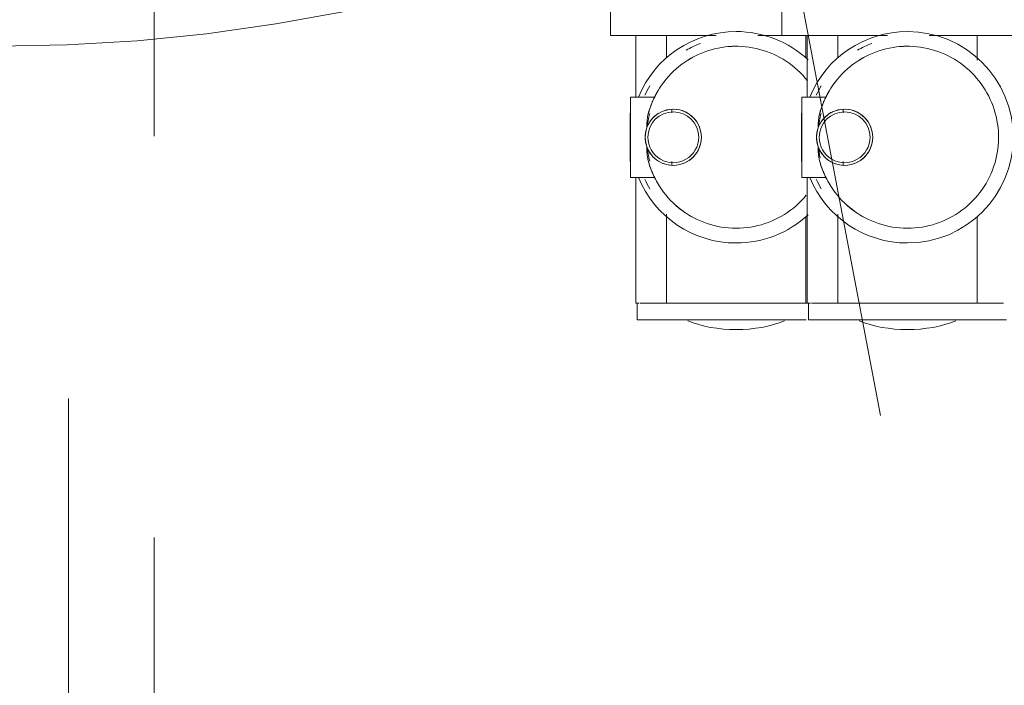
# Model space of a CAD drawing. Header units: millimetres. Extents: x 25873 to 52219, y 4748 to 39565.
# Tile 55 of 85: x 33461 to 33645, y 37769 to 37893. Entities that reach past the tile are written whole.
import ezdxf

# ---------------------------------------------------------------- set-up
doc = ezdxf.new("R2010")
doc.units = ezdxf.units.MM
doc.linetypes.add('ADSK_Скрыто', pattern=[300, 150, -150])
doc.linetypes.add('ADSK_Штриховая_ш3 п1_5', pattern=[225, 150, -75])
for name, color, linetype, lineweight in [('A-DETL-____-HDLN', 90, 'ADSK_Скрыто', 9), ('A-DETL-____-MBND', 5, 'ADSK_Штриховая_ш3 п1_5', 20), ('M-EQPM-___-IDEN', 50, 'Continuous', 20), ('M-EQPM-____-OTLN', 50, 'Continuous', 20)]:
    doc.layers.add(name, color=color, linetype=linetype, lineweight=lineweight)

# ---------------------------------------------------------------- blocks, each defined once
blk = doc.blocks.new('ADSK_Коллектор с регулирующими клапанами и расходомерами - N5-1658201-В_Этаж 01_Отопление')
at = {"layer": 'M-EQPM-____-OTLN'}
for p, q in [((262, -14.5), (262, -18.5)), ((312, -22.45), (312, -18.06)), ((315.1, -54.5), (315.1, -17.5)), ((262, -18.5), (262, -31.94)), ((266.61, -23), (262, -23)), ((312, -23), (295.78, -23)), ((312, -22.45), (312, -23)), ((312, -24), (312, -23)), ((312, -24), (312, -48)), ((262, -39.76), (262, -53)), ((262, -49), (266.14, -49)), ((275.79, -48), (276.45, -48)), ((285.55, -48), (286.21, -48)), ((295.39, -49), (312, -49)), ((312, -49), (312, -48)), ((312, -49), (312, -49.55)), ((312, -53.94), (312, -49.55)), ((273.5, -51.26), (273.5, -55.75)), ((288.5, -55.75), (288.5, -51.26)), ((262, -59.5), (262, -53)), ((273.5, -54.27), (273.5, -52.38)), ((288.5, -52.38), (288.5, -54.27)), ((262, -54.75), (273.55, -54.75)), ((266.14, -55), (262, -55)), ((273.5, -54.27), (273.5, -55.75)), ((288.45, -54.75), (312, -54.75)), ((288.5, -54.27), (288.5, -55.75)), ((312, -55), (295.78, -55)), ((312, -54.75), (312, -54.15)), ((312, -54.5), (315.1, -54.5)), ((312, -54.75), (312, -55)), ((312, -56), (312, -55)), ((315.1, -86.5), (315.1, -54.92)), ((273.5, -55.75), (288.5, -55.75)), ((276.5, -55.8), (276.65, -55.8)), ((276.5, -55.8), (285.5, -55.8)), ((285.35, -55.8), (285.5, -55.8)), ((312, -56), (312, -80)), ((250, -59.5), (262, -59.5)), ((262, -59.5), (262, -63.94)), ((262, -71.76), (262, -85)), ((275.79, -80), (276.45, -80)), ((285.55, -80), (286.21, -80)), ((312, -81), (312, -80)), ((262, -81), (266.22, -81)), ((295.39, -81), (312, -81)), ((312, -81), (312, -81.55)), ((312, -85.94), (312, -81.55)), ((273.5, -83.26), (273.5, -87.75)), ((273.5, -86.27), (273.5, -84.38)), ((288.5, -87.75), (288.5, -83.26)), ((288.5, -84.38), (288.5, -86.27)), ((262, -91.5), (262, -85)), ((273.5, -86.27), (273.5, -87.75)), ((288.5, -86.27), (288.5, -87.75)), ((312, -86.75), (312, -86.15)), ((262, -86.75), (273.55, -86.75)), ((273.5, -87.75), (288.5, -87.75)), ((276.5, -87.8), (276.65, -87.8)), ((276.5, -87.8), (285.5, -87.8)), ((285.35, -87.8), (285.5, -87.8)), ((288.45, -86.75), (312, -86.75)), ((312, -86.5), (315.1, -86.5)), ((250, -91.5), (262, -91.5))]:
    blk.add_line(p, q, dxfattribs=at)
at = {"layer": 'M-EQPM-____-OTLN', "flags": 128}
for points in [[(298, -36), (297.99, -35.32), (297.95, -34.64), (297.88, -33.96), (297.78, -33.29), (297.66, -32.62), (297.51, -31.96), (297.34, -31.3), (297.14, -30.65), (296.91, -30.01), (296.66, -29.38), (296.38, -28.76), (296.08, -28.15), (295.75, -27.55), (295.4, -26.97), (295.03, -26.4), (294.64, -25.85), (294.22, -25.31), (293.78, -24.79), (293.32, -24.29), (292.84, -23.8), (292.35, -23.34), (291.83, -22.9), (291.3, -22.47), (290.75, -22.07), (290.19, -21.69), (289.61, -21.34), (289.01, -21.01), (288.41, -20.7), (287.79, -20.41), (287.16, -20.16), (286.52, -19.92), (285.87, -19.71), (285.22, -19.53), (284.56, -19.38), (283.89, -19.25), (283.22, -19.15), (282.54, -19.07), (281.86, -19.02), (281.18, -19), (280.5, -19.01), (279.82, -19.04), (279.15, -19.1), (278.47, -19.19), (277.8, -19.3), (277.14, -19.44), (276.48, -19.61), (275.83, -19.81), (275.18, -20.03), (274.55, -20.27), (273.93, -20.54), (273.31, -20.84), (272.71, -21.16), (272.13, -21.5), (271.55, -21.87), (271, -22.26), (270.45, -22.67), (269.93, -23.1), (269.42, -23.55), (268.93, -24.03), (268.46, -24.52), (268.02, -25.03), (267.59, -25.56), (267.18, -26.1), (266.79, -26.66), (266.43, -27.24), (266.09, -27.83), (265.78, -28.43), (265.49, -29.04), (265.22, -29.67), (264.98, -30.31), (264.77, -30.95), (264.58, -31.6), (264.42, -32.26), (264.28, -32.93), (264.17, -33.6), (264.09, -34.28), (264.03, -34.95), (264, -35.63), (264, -36)], [(264, -36), (264.01, -36.68), (264.05, -37.36), (264.12, -38.04), (264.22, -38.71), (264.34, -39.38), (264.49, -40.04), (264.66, -40.7), (264.86, -41.35), (265.09, -41.99), (265.34, -42.62), (265.62, -43.24), (265.92, -43.85), (266.25, -44.45), (266.6, -45.03), (266.97, -45.6), (267.36, -46.15), (267.78, -46.69), (268.22, -47.21), (268.68, -47.71), (269.16, -48.2), (269.65, -48.66), (270.17, -49.1), (270.7, -49.53), (271.25, -49.93), (271.81, -50.31), (272.39, -50.66), (272.99, -50.99), (273.59, -51.3), (274.21, -51.59), (274.84, -51.84), (275.48, -52.08), (276.13, -52.29), (276.78, -52.47), (276.85, -52.49)], [(285.15, -52.49), (285.8, -52.31), (286.45, -52.1), (287.09, -51.87), (287.72, -51.62), (288.34, -51.33), (288.95, -51.03), (289.54, -50.7), (290.12, -50.35), (290.69, -49.97), (291.24, -49.57), (291.77, -49.15), (292.29, -48.71), (292.79, -48.25), (293.27, -47.77), (293.73, -47.27), (294.17, -46.75), (294.59, -46.21), (294.99, -45.66), (295.36, -45.09), (295.72, -44.51), (296.04, -43.92), (296.35, -43.31), (296.63, -42.69), (296.88, -42.06), (297.11, -41.42), (297.32, -40.77), (297.49, -40.11), (297.65, -39.45), (297.77, -38.78), (297.87, -38.11), (297.94, -37.43), (297.98, -36.76), (298, -36.08), (298, -36)], [(270.45, -54.67), (269.93, -55.1), (269.42, -55.55), (268.93, -56.03), (268.46, -56.52), (268.02, -57.03), (267.59, -57.56), (267.18, -58.1), (266.79, -58.66), (266.43, -59.24), (266.09, -59.83), (265.78, -60.43), (265.49, -61.04), (265.22, -61.67), (264.98, -62.31), (264.77, -62.95), (264.58, -63.6), (264.42, -64.26), (264.28, -64.93), (264.17, -65.6), (264.09, -66.28), (264.03, -66.95), (264, -67.63), (264, -68)], [(298, -68), (297.99, -67.32), (297.95, -66.64), (297.88, -65.96), (297.78, -65.29), (297.66, -64.62), (297.51, -63.96), (297.34, -63.3), (297.14, -62.65), (296.91, -62.01), (296.66, -61.38), (296.38, -60.76), (296.08, -60.15), (295.75, -59.55), (295.4, -58.97), (295.03, -58.4), (294.64, -57.85), (294.22, -57.31), (293.78, -56.79), (293.32, -56.29), (292.84, -55.8), (292.35, -55.34), (291.83, -54.9)], [(264, -68), (264.01, -68.68), (264.05, -69.36), (264.12, -70.04), (264.22, -70.71), (264.34, -71.38), (264.49, -72.04), (264.66, -72.7), (264.86, -73.35), (265.09, -73.99), (265.34, -74.62), (265.62, -75.24), (265.92, -75.85), (266.25, -76.45), (266.6, -77.03), (266.97, -77.6), (267.36, -78.15), (267.78, -78.69), (268.22, -79.21), (268.68, -79.71), (269.16, -80.2), (269.65, -80.66), (270.17, -81.1), (270.7, -81.53), (271.25, -81.93), (271.81, -82.31), (272.39, -82.66), (272.99, -82.99), (273.59, -83.3), (274.21, -83.59), (274.84, -83.84), (275.48, -84.08), (276.13, -84.29), (276.78, -84.47), (276.85, -84.49)], [(285.15, -84.49), (285.8, -84.31), (286.45, -84.1), (287.09, -83.87), (287.72, -83.62), (288.34, -83.33), (288.95, -83.03), (289.54, -82.7), (290.12, -82.35), (290.69, -81.97), (291.24, -81.57), (291.77, -81.15), (292.29, -80.71), (292.79, -80.25), (293.27, -79.77), (293.73, -79.27), (294.17, -78.75), (294.59, -78.21), (294.99, -77.66), (295.36, -77.09), (295.72, -76.51), (296.04, -75.92), (296.35, -75.31), (296.63, -74.69), (296.88, -74.06), (297.11, -73.42), (297.32, -72.77), (297.49, -72.11), (297.65, -71.45), (297.77, -70.78), (297.87, -70.11), (297.94, -69.43), (297.98, -68.76), (298, -68.08), (298, -68)]]:
    blk.add_lwpolyline(points, dxfattribs=at)
at = {"layer": 'M-EQPM-____-OTLN'}
for centre, radius, start, end in [((281, -36), 19.75, 0, 180), ((281, -36), 17, 86.9607, 93.1177), ((281, -36), 19.75, 180, 247.682), ((281, -36), 17, 180, 185.2815), ((281, -36), 19.75, 292.318, 0), ((281, -36), 18.76, 200.8943, 209.9461), ((281, -47.75), 5.25, 90, 201.2048), ((281, -47.75), 5.25, 90, 177.6758), ((281, -47.75), 4.75, 90, 270), ((281, -47.75), 5.25, 338.7952, 90), ((281, -47.75), 5.25, 2.3242, 90), ((281, -47.75), 4.75, 270, 90), ((281, -36), 17, 208.6646, 211.9105), ((281, -36), 17, 317.6813, 330.9929), ((281, -47.75), 5.25, 182.3242, 270), ((281, -47.75), 5.25, 270, 357.6758), ((281, -36), 17, 239.0986, 243.821), ((281, -36), 17, 296.179, 301.4807), ((281, -36), 18.76, 239.121, 245.2785), ((281, -36), 16.75, 254.6261, 264.1776), ((281, -36), 16.75, 275.8224, 283.3516), ((281, -36), 18.76, 294.7215, 300.879), ((281, -68), 19.75, 137.0235, 180), ((281, -68), 19.75, 0, 42.7992), ((281, -68), 19.75, 180, 247.682), ((281, -68), 17, 180, 185.2815), ((281, -68), 19.75, 292.318, 0), ((281, -68), 18.76, 200.8943, 209.9461), ((281, -79.75), 5.25, 90, 201.2048), ((281, -79.75), 5.25, 90, 177.6758), ((281, -79.75), 4.75, 90, 270), ((281, -79.75), 5.25, 338.7952, 90), ((281, -79.75), 5.25, 2.3242, 90), ((281, -79.75), 4.75, 270, 90), ((281, -68), 17, 208.6646, 211.9105), ((281, -68), 17, 317.6813, 330.9929), ((281, -79.75), 5.25, 182.3242, 270), ((281, -79.75), 5.25, 270, 357.6758), ((281, -68), 17, 239.0986, 243.821), ((281, -68), 17, 296.179, 301.4807), ((281, -68), 18.76, 239.121, 245.2785), ((281, -68), 16.75, 254.6261, 264.1776), ((281, -68), 16.75, 275.8224, 285.3739), ((281, -68), 18.76, 294.7215, 300.879)]:
    blk.add_arc(centre, radius, start, end, dxfattribs=at)
for centre, start_param, end_param in [((309.8, -36), 4.712389, 5.397482), ((309.8, -36), 4.027296, 4.712389), ((309.8, -68), 4.712389, 5.397482), ((309.8, -68), 4.027296, 4.712389)]:
    blk.add_ellipse(centre, major_axis=(0, 14.25), ratio=0.5, start_param=start_param, end_param=end_param, dxfattribs=at)
for points, knots in [([(279.2, -52.68), (278.8, -52.54), (278.33, -52.3), (277.84, -51.95), (277.67, -51.81), (277.5, -51.67), (277.3, -51.48), (277.09, -51.26), (276.92, -51.06), (276.73, -50.82), (276.43, -50.37), (276.22, -49.95), (276.11, -49.65)], [-1, -1, -1, -1, -0.7, -0.625, -0.5875, -0.55, -0.475, -0.4, -0.35, -0.3, -0.2, 0, 0, 0, 0]), ([(285.89, -49.65), (285.78, -49.95), (285.57, -50.37), (285.27, -50.82), (285.08, -51.06), (284.93, -51.23), (284.78, -51.4), (284.62, -51.55), (284.46, -51.7), (284.23, -51.89), (283.94, -52.11), (283.45, -52.41), (283.06, -52.59), (282.8, -52.68)], [-1, -1, -1, -1, -0.8, -0.7, -0.65, -0.6, -0.55, -0.5, -0.45, -0.4, -0.3, -0.2, 0, 0, 0, 0]), ([(276.85, -52.49), (276.6, -52.42), (276.11, -52.28), (275.56, -52.11), (275.16, -51.97), (274.89, -51.86), (274.63, -51.76), (274.4, -51.67), (274.19, -51.58), (273.95, -51.47), (273.62, -51.31), (273.5, -51.26), (273.5, -51.26)], [0, 0, 0, 0, 0.125, 0.25, 0.3125, 0.375, 0.4375, 0.5, 0.5625, 0.625, 0.75, 1, 1, 1, 1]), ([(273.5, -51.31), (273.5, -51.35), (273.5, -51.44), (273.5, -51.6), (273.5, -51.74), (273.5, -51.96), (273.5, -52.18), (273.5, -52.38)], [0.2, 0.2, 0.2, 0.2, 0.4, 0.55, 0.625, 0.7, 1, 1, 1, 1]), ([(288.5, -51.26), (288.5, -51.26), (288.38, -51.31), (288, -51.49), (287.67, -51.64), (287.37, -51.76), (287.11, -51.86), (286.84, -51.97), (286.44, -52.11), (285.89, -52.28), (285.4, -52.42), (285.15, -52.49)], [0, 0, 0, 0, 0.25, 0.375, 0.5, 0.5625, 0.625, 0.6875, 0.75, 0.875, 1, 1, 1, 1]), ([(288.5, -52.38), (288.5, -52.12), (288.5, -51.8), (288.5, -51.51), (288.5, -51.38), (288.5, -51.33), (288.5, -51.31)], [0, 0, 0, 0, 0.4, 0.55, 0.7, 0.8, 0.8, 0.8, 0.8]), ([(279.2, -84.68), (278.8, -84.54), (278.33, -84.3), (277.84, -83.95), (277.67, -83.81), (277.5, -83.67), (277.3, -83.48), (277.09, -83.26), (276.92, -83.06), (276.73, -82.82), (276.6, -82.62), (276.52, -82.49)], [-1, -1, -1, -1, -0.7, -0.625, -0.5875, -0.55, -0.475, -0.4, -0.35, -0.3, -0.2, -0.2, -0.2, -0.2]), ([(285.48, -82.49), (285.4, -82.62), (285.27, -82.82), (285.08, -83.06), (284.93, -83.23), (284.78, -83.4), (284.62, -83.55), (284.46, -83.7), (284.23, -83.89), (283.94, -84.11), (283.45, -84.41), (283.06, -84.59), (282.8, -84.68)], [-0.8, -0.8, -0.8, -0.8, -0.7, -0.65, -0.6, -0.55, -0.5, -0.45, -0.4, -0.3, -0.2, 0, 0, 0, 0]), ([(276.85, -84.49), (276.6, -84.42), (276.11, -84.28), (275.56, -84.11), (275.16, -83.97), (274.89, -83.86), (274.63, -83.76), (274.4, -83.67), (274.19, -83.58), (273.95, -83.47), (273.62, -83.31), (273.5, -83.26), (273.5, -83.26)], [0, 0, 0, 0, 0.125, 0.25, 0.3125, 0.375, 0.4375, 0.5, 0.5625, 0.625, 0.75, 1, 1, 1, 1]), ([(273.5, -83.31), (273.5, -83.35), (273.5, -83.44), (273.5, -83.6), (273.5, -83.74), (273.5, -83.96), (273.5, -84.18), (273.5, -84.38)], [0.2, 0.2, 0.2, 0.2, 0.4, 0.55, 0.625, 0.7, 1, 1, 1, 1]), ([(288.5, -83.26), (288.5, -83.26), (288.38, -83.31), (288, -83.49), (287.67, -83.64), (287.37, -83.76), (287.11, -83.86), (286.84, -83.97), (286.44, -84.11), (285.89, -84.28), (285.4, -84.42), (285.15, -84.49)], [0, 0, 0, 0, 0.25, 0.375, 0.5, 0.5625, 0.625, 0.6875, 0.75, 0.875, 1, 1, 1, 1]), ([(288.5, -84.38), (288.5, -84.12), (288.5, -83.8), (288.5, -83.51), (288.5, -83.38), (288.5, -83.33), (288.5, -83.31)], [0, 0, 0, 0, 0.4, 0.55, 0.7, 0.8, 0.8, 0.8, 0.8])]:
    blk.add_open_spline(points, degree=3, knots=knots, dxfattribs=at)
for points in [[(279.2, -52.68), (278.78, -52.69), (277.96, -52.67), (277.21, -52.56), (276.85, -52.49)], [(281, -53), (280.69, -53), (280.07, -52.94), (279.48, -52.79), (279.2, -52.68)], [(282.8, -52.68), (282.52, -52.79), (281.93, -52.94), (281.31, -53), (281, -53)], [(285.15, -52.49), (284.91, -52.54), (284.42, -52.63), (283.63, -52.68), (283.08, -52.69), (282.8, -52.68)], [(276.28, -82.05), (276.22, -81.92), (276.16, -81.79), (276.11, -81.65)], [(285.89, -81.65), (285.84, -81.79), (285.78, -81.92), (285.72, -82.05)], [(279.2, -84.68), (278.78, -84.69), (277.96, -84.67), (277.21, -84.56), (276.85, -84.49)], [(285.15, -84.49), (284.91, -84.54), (284.42, -84.63), (283.63, -84.68), (283.08, -84.69), (282.8, -84.68)], [(281, -85), (280.69, -85), (280.07, -84.94), (279.48, -84.79), (279.2, -84.68)], [(282.8, -84.68), (282.52, -84.79), (281.93, -84.94), (281.31, -85), (281, -85)]]:
    blk.add_open_spline(points, degree=3, dxfattribs=at)
blk = doc.blocks.new('ADSK_СШПЭ Аксиальный_Поворот с фиксатором - Поворот трубы-V100-В_Этаж 01_Отопление')
at = {"layer": 'A-DETL-____-HDLN', "color": 1}
blk.add_line((36.85, 17.38), (36.78, 17.64), dxfattribs=at)
at = {"layer": 'A-DETL-____-MBND', "color": 10}
for p, q in [((40.74, 2.14), (36.85, 17.38)), ((-40, 8), (-40, -8))]:
    blk.add_line(p, q, dxfattribs=at)
at = {"layer": 'A-DETL-____-MBND', "color": 10, "flags": 128}
for points in [[(36.78, 17.64), (24.68, 14.81), (12.48, 12.47), (0.2, 10.61), (-12.15, 9.25), (-24.55, 8.38), (-36.96, 8.01), (-40, 8)], [(-40, -8), (-26.94, -7.74), (-13.9, -6.96), (-0.9, -5.65), (12.04, -3.83), (24.89, -1.49), (37.64, 1.36), (40.74, 2.14)]]:
    blk.add_lwpolyline(points, dxfattribs=at)

msp = doc.modelspace()

# ---------------------------------------------------------------- linework, layer by layer
at = {"layer": 'A-DETL-____-HDLN', "color": 170}
msp.add_line((33486.57, 37890.43), (33486.57, 37906.19), dxfattribs=at)
at = {"layer": 'A-DETL-____-MBND'}
for p, q in [((33486.57, 37196.69), (33486.57, 37890.38)), ((33470.57, 37222.69), (33470.57, 37889.31))]:
    msp.add_line(p, q, dxfattribs=at)
at = {"layer": 'M-EQPM-___-IDEN'}
msp.add_line((33622.2, 37819.49), (33322.91, 39395.5), dxfattribs=at)

# ---------------------------------------------------------------- block references
at = {"layer": 'A-DETL-____-HDLN', "rotation": 269.9999999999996}
msp.add_blockref('ADSK_Коллектор с регулирующими клапанами и расходомерами - N5-1658201-В_Этаж 01_Отопление', (33663.24, 38152.47), dxfattribs=at)
at = {"layer": 'A-DETL-____-HDLN', "color": 1}
msp.add_blockref('ADSK_СШПЭ Аксиальный_Поворот с фиксатором - Поворот трубы-V100-В_Этаж 01_Отопление', (33497.24, 37896.47), dxfattribs=at)

doc.saveas('drawing.dxf')
